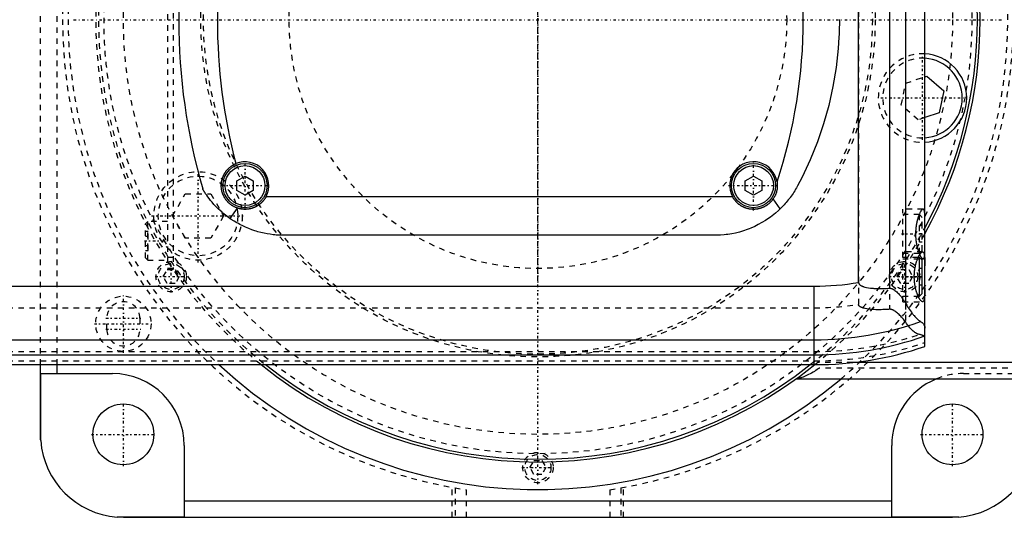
# Model space of a CAD drawing. Extents: x -502 to 174, y -90 to 90.
# Tile 11 of 13: x -94 to 84, y -90 to 0. Entities that reach past the tile are written whole.
import ezdxf

# ---------------------------------------------------------------- set-up
doc = ezdxf.new("R2010")
doc.units = 0
doc.linetypes.add('CENTER', pattern=[1.5, 0.45, -0.5, 0.05, -0.5])
doc.linetypes.add('DASHED', pattern=[2, 1, -1])
for name, color, linetype in [('AM_0', 7, 'CONTINUOUS'), ('AM_3', 7, 'DASHED'), ('AM_7', 7, 'CENTER')]:
    doc.layers.add(name, color=color, linetype=linetype)

msp = doc.modelspace()

# ---------------------------------------------------------------- linework, layer by layer
at = {"layer": 'AM_0', "color": 7, "linetype": 'CONTINUOUS'}
for p, q in [((70, -59.1), (70, 59.1)), ((66.48, 51.17), (66.48, -51.17)), ((63.58, 48.57), (63.58, -48.57)), ((58, -47.52), (58, 47.52)), ((70, -10.32), (70.38, -10.19)), ((70.38, -10.19), (73.41, -12.87)), ((73.41, -12.87), (72.6, -16.83)), ((72.6, -16.83), (70, -17.7)), ((-54.5, -29.13), (-53, -28.27)), ((-53, -28.27), (-51.5, -29.13)), ((37.5, -29.13), (39, -28.27)), ((39, -28.27), (40.5, -29.13)), ((-54.5, -30.87), (-54.5, -29.13)), ((-51.5, -29.13), (-51.5, -30.87)), ((37.5, -30.87), (37.5, -29.13)), ((40.5, -29.13), (40.5, -30.87)), ((-53, -31.73), (-54.5, -30.87)), ((-51.5, -30.87), (-53, -31.73)), ((-49.19, -32), (35.19, -32)), ((39, -31.73), (37.5, -30.87)), ((40.5, -30.87), (39, -31.73)), ((43.84, -34.2), (42.58, -32.38)), ((-54.39, -34.07), (-55.72, -35.94)), ((32, -39), (-46, -39)), ((69, -43), (68.79, -43)), ((69.5, -43.5), (69, -43)), ((69, -50), (69, -43)), ((69.5, -49.5), (69.5, -43.5)), ((-240, -48.19), (50, -48.19)), ((50, -62.39), (50, -48.19)), ((69, -50), (69.5, -49.5)), ((68.79, -50), (69, -50)), ((-240, -57.89), (50, -57.89)), ((-240, -60.6), (50, -60.6)), ((127, -62), (56.95, -62)), ((-240, -62.39), (50, -62.39)), ((-90, -75), (-90, -62.39)), ((-89.96, -64), (-77, -64)), ((-89.96, -76.12), (-89.96, -64)), ((-87, -64), (-87, -62.39)), ((127, -65), (46.64, -65)), ((-64, -77), (-64, -89.96)), ((64, -89.96), (64, -77)), ((-64, -87), (64, -87)), ((-64, -89.96), (-76.12, -89.96)), ((-75, -90), (75, -90)), ((76.12, -89.96), (64, -89.96))]:
    msp.add_line(p, q, dxfattribs=at)
for points in [[(54.53, 0.02, 0), (54.53, -0.27, 0), (54.53, -0.86, 0), (54.52, -1.44, 0), (54.51, -1.73, 0), (54.5, -2.02, 0), (54.48, -2.6, 0), (54.45, -3.18, 0), (54.32, -5.21, 0), (53.94, -8.67, 0), (53.37, -12.1, 0), (52.62, -15.49, 0), (51.68, -18.83, 0), (51.14, -20.48, 0), (50.56, -22.12, 0), (49.26, -25.35, 0), (47.78, -28.5, 0), (46.98, -30.04, 0)], [(-54.39, -34.07, 0), (-54.44, -34.05, 0), (-54.53, -34.02, 0), (-54.62, -33.99, 0), (-54.66, -33.97, 0), (-54.7, -33.95, 0), (-54.79, -33.91, 0), (-54.88, -33.87, 0), (-54.96, -33.83, 0), (-55.05, -33.78, 0), (-55.13, -33.74, 0), (-55.17, -33.71, 0), (-55.21, -33.69, 0), (-55.29, -33.64, 0), (-55.37, -33.59, 0), (-55.45, -33.53, 0), (-55.53, -33.48, 0), (-55.6, -33.42, 0), (-55.64, -33.39, 0), (-55.68, -33.36, 0), (-55.75, -33.3, 0), (-55.82, -33.24, 0), (-55.86, -33.21, 0), (-55.9, -33.18, 0), (-55.96, -33.11, 0), (-56.03, -33.05, 0), (-56.07, -33.01, 0), (-56.1, -32.98, 0), (-56.17, -32.91, 0), (-56.23, -32.84, 0), (-56.29, -32.77, 0), (-56.35, -32.69, 0), (-56.41, -32.62, 0), (-56.44, -32.58, 0), (-56.47, -32.54, 0), (-56.53, -32.46, 0), (-56.58, -32.38, 0), (-56.63, -32.3, 0), (-56.69, -32.22, 0), (-56.73, -32.13, 0), (-56.76, -32.09, 0), (-56.78, -32.05, 0), (-56.83, -31.96, 0), (-56.87, -31.87, 0), (-56.91, -31.79, 0), (-56.95, -31.7, 0), (-56.99, -31.61, 0), (-57.01, -31.56, 0), (-57.02, -31.52, 0), (-57.06, -31.43, 0), (-57.09, -31.33, 0), (-57.12, -31.24, 0), (-57.14, -31.14, 0), (-57.17, -31.05, 0), (-57.18, -31, 0), (-57.19, -30.95, 0), (-57.21, -30.86, 0), (-57.23, -30.76, 0), (-57.25, -30.67, 0), (-57.26, -30.57, 0), (-57.27, -30.47, 0), (-57.28, -30.43, 0), (-57.28, -30.38, 0), (-57.29, -30.28, 0), (-57.3, -30.18, 0), (-57.3, -30.14, 0), (-57.3, -30.09, 0), (-57.3, -29.99, 0), (-57.3, -29.9, 0), (-57.3, -29.85, 0), (-57.3, -29.8, 0), (-57.29, -29.7, 0), (-57.28, -29.61, 0), (-57.27, -29.51, 0), (-57.26, -29.42, 0), (-57.25, -29.32, 0), (-57.24, -29.27, 0), (-57.23, -29.23, 0), (-57.21, -29.13, 0), (-57.19, -29.04, 0), (-57.17, -28.95, 0), (-57.14, -28.86, 0), (-57.12, -28.76, 0), (-57.1, -28.72, 0), (-57.09, -28.67, 0), (-57.06, -28.58, 0), (-57.03, -28.49, 0), (-56.99, -28.41, 0), (-56.96, -28.32, 0), (-56.92, -28.23, 0), (-56.9, -28.19, 0), (-56.88, -28.14, 0), (-56.84, -28.06, 0), (-56.79, -27.98, 0), (-56.75, -27.89, 0), (-56.7, -27.81, 0), (-56.65, -27.73, 0), (-56.63, -27.69, 0), (-56.6, -27.65, 0), (-56.55, -27.57, 0), (-56.49, -27.49, 0), (-56.44, -27.41, 0), (-56.38, -27.34, 0), (-56.32, -27.26, 0), (-56.29, -27.23, 0), (-56.26, -27.19, 0), (-56.19, -27.12, 0), (-56.13, -27.05, 0), (-56.09, -27.01, 0), (-56.06, -26.98, 0), (-55.99, -26.91, 0), (-55.92, -26.84, 0), (-55.89, -26.81, 0), (-55.85, -26.78, 0), (-55.78, -26.72, 0), (-55.7, -26.65, 0), (-55.63, -26.59, 0), (-55.55, -26.54, 0), (-55.47, -26.48, 0), (-55.43, -26.45, 0), (-55.39, -26.42, 0), (-55.31, -26.37, 0), (-55.22, -26.32, 0), (-55.14, -26.27, 0), (-55.05, -26.22, 0), (-54.97, -26.18, 0), (-54.92, -26.15, 0), (-54.88, -26.13, 0), (-54.79, -26.09, 0), (-54.7, -26.05, 0), (-54.66, -26.03, 0)], [(43.25, -29.34, 0), (43.26, -29.43, 0), (43.28, -29.61, 0), (43.29, -29.78, 0), (43.3, -29.87, 0), (43.3, -29.96, 0), (43.3, -30.13, 0), (43.29, -30.31, 0), (43.27, -30.49, 0), (43.25, -30.66, 0), (43.22, -30.83, 0), (43.2, -30.92, 0), (43.18, -31.01, 0), (43.14, -31.18, 0), (43.08, -31.35, 0), (43.03, -31.51, 0), (42.96, -31.68, 0), (42.89, -31.84, 0), (42.85, -31.92, 0), (42.81, -32, 0), (42.72, -32.15, 0), (42.63, -32.3, 0), (42.58, -32.38, 0)], [(46.98, -30.04, 0), (46.91, -30.17, 0), (46.76, -30.43, 0), (46.61, -30.68, 0), (46.54, -30.81, 0), (46.46, -30.94, 0), (46.31, -31.18, 0), (46.15, -31.43, 0), (45.98, -31.67, 0), (45.81, -31.91, 0), (45.64, -32.14, 0), (45.56, -32.26, 0), (45.47, -32.37, 0), (45.29, -32.6, 0), (45.11, -32.82, 0), (44.92, -33.05, 0), (44.73, -33.26, 0), (44.54, -33.48, 0), (44.44, -33.58, 0), (44.35, -33.69, 0), (44.15, -33.89, 0), (43.94, -34.1, 0), (43.84, -34.2, 0)], [(-55.72, -35.94, 0), (-55.99, -35.76, 0), (-56.5, -35.37, 0), (-56.99, -34.97, 0), (-57.22, -34.77, 0), (-57.44, -34.57, 0), (-57.86, -34.18, 0), (-58.25, -33.78, 0), (-58.61, -33.4, 0), (-58.93, -33.03, 0), (-59.22, -32.68, 0), (-59.36, -32.52, 0), (-59.48, -32.35, 0), (-59.72, -32.04, 0), (-59.93, -31.74, 0), (-60.12, -31.47, 0), (-60.22, -31.32, 0), (-60.25, -31.28, 0), (-60.27, -31.24, 0), (-60.28, -31.22, 0), (-60.3, -31.2, 0), (-60.32, -31.16, 0), (-60.34, -31.12, 0), (-60.37, -31.09, 0), (-60.39, -31.05, 0), (-60.41, -31.02, 0), (-60.42, -31, 0), (-60.43, -30.99, 0), (-60.45, -30.96, 0), (-60.47, -30.93, 0), (-60.48, -30.91, 0), (-60.48, -30.9, 0), (-60.5, -30.87, 0), (-60.52, -30.84, 0), (-60.53, -30.83, 0), (-60.53, -30.82, 0), (-60.55, -30.79, 0), (-60.56, -30.77, 0), (-60.58, -30.75, 0), (-60.59, -30.73, 0), (-60.6, -30.71, 0), (-60.6, -30.7, 0), (-60.61, -30.69, 0), (-60.62, -30.68, 0), (-60.63, -30.66, 0), (-60.63, -30.65, 0), (-60.64, -30.64, 0), (-60.64, -30.63, 0), (-60.65, -30.63, 0), (-60.65, -30.63, 0), (-60.65, -30.62, 0), (-60.65, -30.62, 0), (-60.65, -30.62, 0)], [(-49.19, -32, 0), (-49.21, -32.03, 0), (-49.23, -32.08, 0), (-49.26, -32.13, 0), (-49.28, -32.15, 0), (-49.29, -32.18, 0), (-49.32, -32.22, 0), (-49.35, -32.27, 0), (-49.38, -32.32, 0), (-49.41, -32.37, 0), (-49.44, -32.42, 0), (-49.46, -32.44, 0), (-49.48, -32.46, 0), (-49.51, -32.51, 0), (-49.54, -32.56, 0), (-49.58, -32.6, 0), (-49.61, -32.64, 0), (-49.64, -32.69, 0), (-49.66, -32.71, 0), (-49.68, -32.73, 0), (-49.72, -32.77, 0), (-49.75, -32.82, 0), (-49.77, -32.84, 0), (-49.79, -32.86, 0), (-49.82, -32.9, 0), (-49.86, -32.94, 0), (-49.88, -32.96, 0), (-49.9, -32.98, 0), (-49.94, -33.02, 0), (-49.98, -33.06, 0), (-50.01, -33.09, 0), (-50.05, -33.13, 0), (-50.09, -33.17, 0), (-50.12, -33.19, 0), (-50.14, -33.21, 0), (-50.18, -33.24, 0), (-50.22, -33.28, 0), (-50.26, -33.32, 0), (-50.31, -33.35, 0), (-50.35, -33.39, 0), (-50.37, -33.4, 0), (-50.39, -33.42, 0), (-50.44, -33.45, 0), (-50.48, -33.49, 0), (-50.53, -33.52, 0), (-50.58, -33.55, 0), (-50.62, -33.58, 0), (-50.65, -33.6, 0), (-50.67, -33.61, 0), (-50.72, -33.65, 0), (-50.77, -33.68, 0), (-50.82, -33.7, 0), (-50.87, -33.73, 0), (-50.92, -33.76, 0), (-50.94, -33.77, 0), (-50.97, -33.79, 0), (-51.02, -33.82, 0), (-51.07, -33.84, 0), (-51.12, -33.87, 0), (-51.17, -33.89, 0), (-51.22, -33.92, 0), (-51.25, -33.93, 0), (-51.28, -33.94, 0), (-51.33, -33.96, 0), (-51.38, -33.98, 0), (-51.41, -33.99, 0), (-51.43, -34, 0), (-51.49, -34.03, 0), (-51.54, -34.05, 0), (-51.57, -34.05, 0), (-51.6, -34.06, 0), (-51.65, -34.08, 0), (-51.7, -34.1, 0), (-51.76, -34.12, 0), (-51.81, -34.13, 0), (-51.87, -34.15, 0), (-51.9, -34.16, 0), (-51.92, -34.16, 0), (-51.98, -34.18, 0), (-52.04, -34.19, 0), (-52.09, -34.2, 0), (-52.15, -34.21, 0), (-52.2, -34.23, 0), (-52.23, -34.23, 0), (-52.26, -34.24, 0), (-52.31, -34.25, 0), (-52.37, -34.25, 0), (-52.43, -34.26, 0), (-52.48, -34.27, 0), (-52.54, -34.28, 0), (-52.57, -34.28, 0), (-52.59, -34.28, 0), (-52.65, -34.29, 0), (-52.7, -34.29, 0), (-52.76, -34.29, 0), (-52.82, -34.3, 0), (-52.87, -34.3, 0), (-52.9, -34.3, 0), (-52.93, -34.3, 0), (-52.98, -34.3, 0), (-53.03, -34.3, 0), (-53.09, -34.3, 0), (-53.14, -34.3, 0), (-53.2, -34.3, 0), (-53.23, -34.29, 0), (-53.25, -34.29, 0), (-53.31, -34.29, 0), (-53.37, -34.28, 0), (-53.39, -34.28, 0), (-53.42, -34.28, 0), (-53.48, -34.27, 0), (-53.53, -34.27, 0), (-53.56, -34.26, 0), (-53.59, -34.26, 0), (-53.64, -34.25, 0), (-53.7, -34.24, 0), (-53.76, -34.23, 0), (-53.81, -34.22, 0), (-53.87, -34.21, 0), (-53.9, -34.21, 0), (-53.92, -34.2, 0), (-53.98, -34.19, 0), (-54.03, -34.17, 0), (-54.09, -34.16, 0), (-54.15, -34.14, 0), (-54.2, -34.13, 0), (-54.23, -34.12, 0), (-54.26, -34.11, 0), (-54.31, -34.1, 0), (-54.36, -34.08, 0), (-54.39, -34.07, 0)], [(42.58, -32.38, 0), (42.56, -32.41, 0), (42.51, -32.48, 0), (42.46, -32.55, 0), (42.44, -32.58, 0), (42.42, -32.61, 0), (42.37, -32.68, 0), (42.31, -32.74, 0), (42.26, -32.8, 0), (42.21, -32.86, 0), (42.15, -32.92, 0), (42.13, -32.95, 0), (42.1, -32.98, 0), (42.04, -33.04, 0), (41.99, -33.09, 0), (41.93, -33.15, 0), (41.87, -33.2, 0), (41.81, -33.26, 0), (41.78, -33.28, 0), (41.75, -33.31, 0), (41.68, -33.36, 0), (41.62, -33.41, 0), (41.58, -33.44, 0), (41.55, -33.46, 0), (41.48, -33.51, 0), (41.42, -33.56, 0), (41.38, -33.58, 0), (41.35, -33.6, 0), (41.28, -33.65, 0), (41.21, -33.69, 0), (41.13, -33.73, 0), (41.06, -33.77, 0), (40.99, -33.81, 0), (40.95, -33.83, 0), (40.91, -33.85, 0), (40.84, -33.89, 0), (40.76, -33.92, 0), (40.68, -33.96, 0), (40.61, -33.99, 0), (40.53, -34.02, 0), (40.49, -34.03, 0), (40.45, -34.05, 0), (40.37, -34.08, 0), (40.29, -34.1, 0), (40.21, -34.13, 0), (40.13, -34.15, 0), (40.05, -34.17, 0), (40.01, -34.18, 0), (39.97, -34.19, 0), (39.89, -34.21, 0), (39.8, -34.22, 0), (39.72, -34.24, 0), (39.64, -34.25, 0), (39.56, -34.26, 0), (39.52, -34.27, 0), (39.48, -34.27, 0), (39.4, -34.28, 0), (39.31, -34.29, 0), (39.23, -34.29, 0), (39.15, -34.3, 0), (39.07, -34.3, 0), (39.03, -34.3, 0), (38.99, -34.3, 0), (38.91, -34.3, 0), (38.83, -34.3, 0), (38.79, -34.29, 0), (38.75, -34.29, 0), (38.67, -34.29, 0), (38.59, -34.28, 0), (38.55, -34.28, 0), (38.51, -34.27, 0), (38.42, -34.26, 0), (38.34, -34.25, 0), (38.26, -34.24, 0), (38.18, -34.22, 0), (38.1, -34.2, 0), (38.06, -34.2, 0), (38.02, -34.19, 0), (37.93, -34.17, 0), (37.85, -34.14, 0), (37.77, -34.12, 0), (37.69, -34.1, 0), (37.61, -34.07, 0), (37.57, -34.06, 0), (37.53, -34.04, 0), (37.45, -34.01, 0), (37.38, -33.98, 0), (37.3, -33.95, 0), (37.22, -33.92, 0), (37.15, -33.88, 0), (37.11, -33.86, 0), (37.07, -33.84, 0), (37, -33.8, 0), (36.92, -33.76, 0), (36.85, -33.72, 0), (36.78, -33.68, 0), (36.71, -33.64, 0), (36.67, -33.62, 0), (36.64, -33.59, 0), (36.57, -33.55, 0), (36.5, -33.5, 0), (36.43, -33.45, 0), (36.37, -33.4, 0), (36.3, -33.35, 0), (36.27, -33.32, 0), (36.24, -33.3, 0), (36.18, -33.25, 0), (36.12, -33.19, 0), (36.09, -33.16, 0), (36.06, -33.14, 0), (36, -33.08, 0), (35.95, -33.03, 0), (35.92, -33, 0), (35.89, -32.97, 0), (35.83, -32.91, 0), (35.78, -32.85, 0), (35.73, -32.79, 0), (35.67, -32.73, 0), (35.62, -32.66, 0), (35.6, -32.63, 0), (35.57, -32.6, 0), (35.52, -32.53, 0), (35.48, -32.46, 0), (35.43, -32.4, 0), (35.38, -32.33, 0), (35.34, -32.25, 0), (35.32, -32.22, 0), (35.3, -32.18, 0), (35.25, -32.11, 0), (35.21, -32.04, 0), (35.19, -32, 0)], [(43.84, -34.2, 0), (43.55, -34.48, 0), (42.96, -34.99, 0), (42.38, -35.46, 0), (42.08, -35.69, 0), (41.78, -35.91, 0), (41.16, -36.32, 0), (40.52, -36.71, 0), (39.87, -37.07, 0), (39.21, -37.4, 0), (38.53, -37.7, 0), (38.19, -37.83, 0), (37.85, -37.96, 0), (37.16, -38.2, 0), (36.46, -38.4, 0), (35.77, -38.58, 0), (35.07, -38.72, 0), (34.38, -38.83, 0), (34.03, -38.88, 0), (33.69, -38.92, 0), (33, -38.97, 0), (32.33, -39, 0), (32, -39, 0)], [(-46, -39, 0), (-46.27, -39, 0), (-46.8, -38.98, 0), (-47.34, -38.95, 0), (-47.62, -38.92, 0), (-47.89, -38.89, 0), (-48.45, -38.82, 0), (-49, -38.73, 0), (-49.56, -38.62, 0), (-50.12, -38.49, 0), (-50.68, -38.34, 0), (-50.95, -38.26, 0), (-51.23, -38.18, 0), (-51.78, -37.99, 0), (-52.33, -37.78, 0), (-52.88, -37.55, 0), (-53.41, -37.3, 0), (-53.94, -37.03, 0), (-54.2, -36.89, 0), (-54.46, -36.74, 0), (-54.98, -36.44, 0), (-55.48, -36.11, 0), (-55.72, -35.94, 0)], [(69.59, -51, 0), (69.58, -51, 0), (69.55, -51, 0), (69.52, -50.99, 0), (69.51, -50.98, 0), (69.49, -50.98, 0), (69.46, -50.96, 0), (69.43, -50.94, 0), (69.4, -50.92, 0), (69.37, -50.9, 0), (69.33, -50.87, 0), (69.32, -50.85, 0), (69.3, -50.83, 0), (69.26, -50.8, 0), (69.23, -50.75, 0), (69.19, -50.71, 0), (69.16, -50.66, 0), (69.12, -50.61, 0), (69.1, -50.58, 0), (69.08, -50.55, 0), (69.05, -50.49, 0), (69.01, -50.43, 0), (68.99, -50.4, 0), (68.97, -50.37, 0), (68.93, -50.3, 0), (68.9, -50.23, 0), (68.88, -50.19, 0), (68.86, -50.15, 0), (68.82, -50.08, 0), (68.78, -50, 0), (68.75, -49.91, 0), (68.71, -49.83, 0), (68.68, -49.74, 0), (68.66, -49.7, 0), (68.64, -49.66, 0), (68.61, -49.57, 0), (68.58, -49.47, 0), (68.54, -49.38, 0), (68.51, -49.27, 0), (68.48, -49.17, 0), (68.46, -49.12, 0), (68.45, -49.07, 0), (68.42, -48.96, 0), (68.39, -48.84, 0), (68.36, -48.73, 0), (68.33, -48.61, 0), (68.3, -48.49, 0), (68.29, -48.43, 0), (68.28, -48.37, 0), (68.25, -48.25, 0), (68.23, -48.13, 0), (68.21, -48, 0), (68.19, -47.87, 0), (68.17, -47.74, 0), (68.16, -47.68, 0), (68.15, -47.61, 0), (68.14, -47.48, 0), (68.13, -47.35, 0), (68.12, -47.22, 0), (68.11, -47.09, 0), (68.1, -46.96, 0), (68.1, -46.89, 0), (68.09, -46.83, 0), (68.09, -46.69, 0), (68.09, -46.56, 0), (68.09, -46.5, 0), (68.09, -46.44, 0), (68.09, -46.31, 0), (68.09, -46.17, 0), (68.1, -46.11, 0), (68.1, -46.04, 0), (68.11, -45.91, 0), (68.12, -45.78, 0), (68.13, -45.65, 0), (68.14, -45.52, 0), (68.15, -45.39, 0), (68.16, -45.32, 0), (68.17, -45.26, 0), (68.19, -45.13, 0), (68.21, -45, 0), (68.23, -44.87, 0), (68.25, -44.75, 0), (68.28, -44.63, 0), (68.29, -44.57, 0), (68.3, -44.51, 0), (68.33, -44.39, 0), (68.36, -44.27, 0), (68.39, -44.16, 0), (68.42, -44.04, 0), (68.45, -43.93, 0), (68.46, -43.88, 0), (68.48, -43.83, 0), (68.51, -43.73, 0), (68.54, -43.62, 0), (68.58, -43.53, 0), (68.61, -43.43, 0), (68.64, -43.34, 0), (68.66, -43.3, 0), (68.68, -43.26, 0), (68.71, -43.17, 0), (68.75, -43.09, 0), (68.78, -43, 0), (68.82, -42.92, 0), (68.86, -42.85, 0), (68.88, -42.81, 0), (68.9, -42.77, 0), (68.93, -42.7, 0), (68.97, -42.63, 0), (68.99, -42.6, 0), (69.01, -42.57, 0), (69.05, -42.51, 0), (69.08, -42.45, 0), (69.1, -42.42, 0), (69.12, -42.39, 0), (69.16, -42.34, 0), (69.19, -42.29, 0), (69.23, -42.25, 0), (69.26, -42.2, 0), (69.3, -42.17, 0), (69.32, -42.15, 0), (69.33, -42.13, 0), (69.37, -42.1, 0), (69.4, -42.08, 0), (69.43, -42.06, 0), (69.46, -42.04, 0), (69.49, -42.02, 0), (69.51, -42.02, 0), (69.52, -42.01, 0), (69.55, -42, 0), (69.58, -42, 0), (69.59, -42, 0)], [(69.59, -42, 0), (69.62, -42, 0), (69.67, -42.02, 0), (69.72, -42.05, 0), (69.74, -42.07, 0), (69.76, -42.1, 0), (69.8, -42.17, 0), (69.84, -42.25, 0), (69.87, -42.35, 0), (69.9, -42.47, 0), (69.92, -42.6, 0), (69.93, -42.68, 0), (69.94, -42.75, 0), (69.96, -42.92, 0), (69.97, -43.09, 0), (69.98, -43.27, 0), (69.99, -43.47, 0), (69.99, -43.67, 0), (69.99, -43.78, 0), (70, -43.9, 0), (70, -44.13, 0), (70, -44.38, 0), (70, -44.5, 0)], [(58, -47.52, 0), (58, -47.53, 0), (58, -47.54, 0), (58, -47.55, 0), (58, -47.55, 0), (58, -47.56, 0), (58, -47.57, 0), (58, -47.57, 0), (58, -47.58, 0), (58.01, -47.59, 0), (58.01, -47.6, 0), (58.01, -47.61, 0), (58.01, -47.61, 0), (58.01, -47.62, 0), (58.01, -47.63, 0), (58.02, -47.64, 0), (58.02, -47.65, 0), (58.02, -47.66, 0), (58.02, -47.66, 0), (58.02, -47.67, 0), (58.03, -47.67, 0), (58.03, -47.68, 0), (58.03, -47.69, 0), (58.03, -47.69, 0), (58.04, -47.7, 0), (58.04, -47.71, 0), (58.04, -47.71, 0), (58.04, -47.72, 0), (58.05, -47.73, 0), (58.05, -47.73, 0), (58.06, -47.74, 0), (58.06, -47.75, 0), (58.07, -47.76, 0), (58.07, -47.76, 0), (58.07, -47.77, 0), (58.07, -47.78, 0), (58.08, -47.78, 0), (58.08, -47.79, 0), (58.09, -47.8, 0), (58.09, -47.81, 0), (58.1, -47.81, 0), (58.1, -47.81, 0), (58.11, -47.82, 0), (58.11, -47.83, 0), (58.12, -47.83, 0), (58.12, -47.84, 0), (58.13, -47.85, 0), (58.13, -47.85, 0), (58.13, -47.86, 0), (58.14, -47.86, 0), (58.15, -47.87, 0), (58.17, -47.89, 0), (58.21, -47.93, 0), (58.23, -47.95, 0), (58.25, -47.97, 0), (58.3, -48, 0), (58.34, -48.03, 0), (58.39, -48.06, 0), (58.44, -48.09, 0), (58.49, -48.11, 0), (58.51, -48.13, 0), (58.54, -48.14, 0), (58.59, -48.16, 0), (58.64, -48.19, 0), (58.67, -48.2, 0), (58.69, -48.21, 0), (58.75, -48.23, 0), (58.8, -48.25, 0), (58.82, -48.26, 0), (58.85, -48.27, 0), (58.9, -48.28, 0), (58.95, -48.3, 0), (59.13, -48.35, 0), (59.46, -48.43, 0), (59.8, -48.49, 0), (60.14, -48.54, 0), (60.46, -48.57, 0), (60.62, -48.58, 0), (60.78, -48.6, 0), (61.1, -48.62, 0), (61.42, -48.63, 0), (61.74, -48.63, 0), (62.07, -48.63, 0), (62.4, -48.63, 0), (62.57, -48.62, 0), (62.74, -48.62, 0), (63.07, -48.6, 0), (63.41, -48.58, 0), (63.58, -48.57, 0)], [(63.58, -48.57, 0), (63.6, -48.57, 0), (63.63, -48.57, 0), (63.67, -48.57, 0), (63.68, -48.57, 0), (63.7, -48.57, 0), (63.73, -48.57, 0), (63.76, -48.57, 0), (63.8, -48.58, 0), (63.83, -48.58, 0), (63.86, -48.59, 0), (63.88, -48.59, 0), (63.9, -48.6, 0), (63.93, -48.61, 0), (63.96, -48.62, 0), (63.99, -48.63, 0), (64.02, -48.64, 0), (64.06, -48.65, 0), (64.07, -48.66, 0), (64.09, -48.66, 0), (64.12, -48.68, 0), (64.15, -48.69, 0), (64.16, -48.7, 0), (64.18, -48.71, 0), (64.21, -48.72, 0), (64.24, -48.74, 0), (64.25, -48.74, 0), (64.27, -48.75, 0), (64.3, -48.77, 0), (64.32, -48.79, 0), (64.35, -48.8, 0), (64.38, -48.82, 0), (64.41, -48.84, 0), (64.42, -48.85, 0), (64.44, -48.86, 0), (64.47, -48.88, 0), (64.49, -48.9, 0), (64.59, -48.97, 0), (64.74, -49.1, 0), (64.9, -49.23, 0), (65.05, -49.38, 0), (65.13, -49.46, 0), (65.21, -49.54, 0), (65.37, -49.71, 0), (65.53, -49.9, 0), (65.69, -50.09, 0), (65.84, -50.28, 0), (66, -50.48, 0), (66.07, -50.58, 0), (66.14, -50.68, 0), (66.28, -50.88, 0), (66.41, -51.07, 0), (66.48, -51.17, 0)], [(70, -48.5, 0), (70, -48.62, 0), (70, -48.87, 0), (70, -49.1, 0), (69.99, -49.22, 0), (69.99, -49.33, 0), (69.99, -49.53, 0), (69.98, -49.73, 0), (69.97, -49.91, 0), (69.96, -50.08, 0), (69.94, -50.25, 0), (69.93, -50.32, 0), (69.92, -50.4, 0), (69.9, -50.53, 0), (69.87, -50.65, 0), (69.84, -50.75, 0), (69.8, -50.83, 0), (69.76, -50.9, 0), (69.74, -50.93, 0), (69.72, -50.95, 0), (69.67, -50.98, 0), (69.62, -51, 0), (69.59, -51, 0)], [(66.48, -51.17, 0), (66.55, -51.33, 0), (66.72, -51.62, 0), (66.88, -51.91, 0), (66.97, -52.04, 0), (67.05, -52.18, 0), (67.22, -52.44, 0), (67.39, -52.68, 0), (67.56, -52.91, 0), (67.72, -53.13, 0), (67.89, -53.34, 0), (67.97, -53.44, 0), (68.05, -53.53, 0), (68.21, -53.71, 0), (68.37, -53.87, 0), (68.52, -54.02, 0), (68.66, -54.16, 0), (68.8, -54.28, 0), (68.87, -54.34, 0), (68.94, -54.39, 0), (69.06, -54.49, 0), (69.18, -54.57, 0), (69.24, -54.6, 0)], [(69.24, -54.6, 0), (69.28, -54.63, 0), (69.37, -54.68, 0), (69.44, -54.73, 0), (69.48, -54.76, 0), (69.51, -54.79, 0), (69.58, -54.85, 0), (69.64, -54.91, 0), (69.7, -54.97, 0), (69.75, -55.03, 0), (69.79, -55.1, 0), (69.82, -55.13, 0), (69.84, -55.16, 0), (69.87, -55.23, 0), (69.9, -55.3, 0), (69.93, -55.37, 0), (69.95, -55.44, 0), (69.97, -55.51, 0), (69.98, -55.55, 0), (69.99, -55.58, 0), (69.99, -55.66, 0), (70, -55.74, 0), (70, -55.78, 0)], [(-89.96, -76.12, 0), (-89.97, -75.93, 0), (-89.99, -75.56, 0), (-90, -75.18, 0), (-90, -75, 0)], [(-75, -90, 0), (-75.18, -90, 0), (-75.56, -89.99, 0), (-75.93, -89.97, 0), (-76.12, -89.96, 0)], [(76.12, -89.96, 0), (75.93, -89.97, 0), (75.56, -89.99, 0), (75.18, -90, 0), (75, -90, 0)]]:
    msp.add_polyline3d(points, dxfattribs=at)
for centre, radius in [((-53, -30), 4), ((-53, -30), 3.6), ((39, -30), 4), ((39, -30), 3.6), ((-75, -75), 5.5), ((75, -75), 5.5)]:
    msp.add_circle(centre, radius, dxfattribs=at)
for centre, radius, start, end in [((0, 0), 80, 331.045, 28.955), ((0, 0), 79.5, 331.7031, 28.2969), ((45, 0), 110, 163.8371, 196.1629), ((-45, 0), 93, 341.6079, 18.3921), ((45, 0), 103, 165.3606, 194.6394), ((69.57, -14.16), 8, 273.0478, 86.9522), ((69.57, -14.16), 7.2, 273.3868, 86.6132), ((-53, -30), 4.3, 332.2823, 112.6532), ((39, -30), 4.3, 8.7868, 207.7177), ((50, 0), 48.19, 270, 279.5555), ((50, 0), 57.89, 270, 289.4116), ((50, 0), 60.6, 270, 289.2721), ((50, 0), 62.39, 270, 288.6977), ((-77, -77), 13, 0, 90), ((0, 0), 85, 227.2208, 310.1192), ((0, 0), 80, 231.2468, 308.7532), ((0, 0), 79.5, 231.698, 308.302), ((77, -77), 13, 112.6199, 180), ((-75, -75), 15, 184.2866, 265.7134), ((75, -75), 15, 274.2866, 355.7134)]:
    msp.add_arc(centre, radius, start, end, dxfattribs=at)
at = {"layer": 'AM_3', "color": 6, "linetype": 'DASHED'}
for p, q in [((-90, -62.39), (-90, 62.39)), ((-87, -62.39), (-87, 62.39)), ((66.48, 54.6), (66.48, -54.6)), ((63.58, 52.38), (63.58, -52.38)), ((58, 51.49), (58, -51.49)), ((-67, 45), (-67, -45)), ((-66, 45.21), (-66, -45.21)), ((66.55, -11.48), (70, -10.32)), ((65.74, -15.44), (66.55, -11.48)), ((68.77, -18.12), (65.74, -15.44)), ((70, -17.7), (68.77, -18.12)), ((-66.11, -35.5), (-63.8, -31.5)), ((-63.8, -31.5), (-59.18, -31.5)), ((-59.18, -31.5), (-56.87, -35.5)), ((-63.8, -39.5), (-66.11, -35.5)), ((-56.87, -35.5), (-59.18, -39.5)), ((69.69, -34.25), (66, -34.25)), ((66, -51), (66, -34.25)), ((69, -35.25), (66, -35.25)), ((69.5, -35.75), (69, -35.25)), ((69, -42.25), (69, -35.25)), ((-70.6, -36.5), (-71, -36.9)), ((-71, -43.1), (-71, -36.9)), ((-67, -36.5), (-70.6, -36.5)), ((-70.6, -43.5), (-70.6, -36.5)), ((69.5, -37.25), (69, -37.25)), ((69.5, -41.75), (69.5, -35.75)), ((-71, -38.27), (-70.5, -38.27)), ((-71, -39.13), (-70.5, -39.13)), ((-70.5, -41.73), (-70.5, -38.27)), ((69.5, -38.75), (69, -38.75)), ((-71, -40.87), (-70.5, -40.87)), ((-59.18, -39.5), (-63.8, -39.5)), ((69.5, -40.25), (69, -40.25)), ((-71, -41.73), (-70.5, -41.73)), ((69.59, -42), (66, -42)), ((66, -42.25), (69, -42.25)), ((69, -42.25), (69.5, -41.75)), ((-71, -43.1), (-70.6, -43.5)), ((-70.6, -43.5), (-67, -43.5)), ((-66, -43), (-67, -43)), ((68.79, -43), (66, -43)), ((66, -43.25), (69.69, -43.25)), ((-67.79, -46.46), (-67.07, -45.21)), ((-67.07, -45.21), (-65.63, -45.21)), ((-66, -45), (-67, -45)), ((-65.63, -45.21), (-64.91, -46.46)), ((64.91, -46.46), (65.63, -45.21)), ((65.63, -45.21), (67.07, -45.21)), ((67.07, -45.21), (67.79, -46.46)), ((69.5, -45), (69, -45)), ((-67.07, -47.71), (-67.79, -46.46)), ((-65.63, -47.71), (-67.07, -47.71)), ((-64.91, -46.46), (-65.63, -47.71)), ((65.63, -47.71), (64.91, -46.46)), ((67.07, -47.71), (65.63, -47.71)), ((67.79, -46.46), (67.07, -47.71)), ((69.5, -46.5), (69, -46.5)), ((69.5, -48), (69, -48)), ((66, -50), (68.79, -50)), ((66, -51), (69.59, -51)), ((-240, -52.11), (50, -52.11)), ((-78, -56), (-78, -54)), ((-72, -54), (-72, -56)), ((-240, -60.02), (50, -60.02)), ((-240, -61.72), (50, -61.72)), ((56.95, -62), (50.56, -62)), ((125, -63), (50.91, -63)), ((77, -64), (89.96, -64)), ((-1.44, -81), (-0.72, -79.75)), ((-0.72, -79.75), (0.72, -79.75)), ((0.72, -79.75), (1.44, -81)), ((-0.72, -82.25), (-1.44, -81)), ((1.44, -81), (0.72, -82.25)), ((0.72, -82.25), (-0.72, -82.25)), ((-15.5, -90), (-15.5, -84.59)), ((-15, -84.68), (-15, -90)), ((-13, -85.01), (-13, -90)), ((13, -85.01), (13, -90)), ((15, -84.68), (15, -90)), ((15.5, -90), (15.5, -84.59))]:
    msp.add_line(p, q, dxfattribs=at)
for points in [[(68.96, -35.25, 0), (68.95, -35.27, 0), (68.94, -35.32, 0), (68.92, -35.36, 0), (68.91, -35.38, 0), (68.9, -35.41, 0), (68.88, -35.45, 0), (68.86, -35.5, 0), (68.85, -35.54, 0), (68.83, -35.59, 0), (68.81, -35.64, 0), (68.81, -35.67, 0), (68.8, -35.69, 0), (68.78, -35.74, 0), (68.76, -35.79, 0), (68.75, -35.84, 0), (68.73, -35.9, 0), (68.71, -35.95, 0), (68.71, -35.98, 0), (68.7, -36.01, 0), (68.68, -36.06, 0), (68.67, -36.12, 0), (68.66, -36.15, 0), (68.65, -36.18, 0), (68.63, -36.23, 0), (68.62, -36.29, 0), (68.61, -36.32, 0), (68.6, -36.35, 0), (68.59, -36.41, 0), (68.57, -36.48, 0), (68.56, -36.54, 0), (68.55, -36.6, 0), (68.53, -36.66, 0), (68.53, -36.7, 0), (68.52, -36.73, 0), (68.51, -36.79, 0), (68.49, -36.86, 0), (68.48, -36.92, 0), (68.47, -36.99, 0), (68.46, -37.06, 0), (68.45, -37.09, 0), (68.45, -37.12, 0), (68.44, -37.19, 0), (68.43, -37.26, 0), (68.42, -37.33, 0), (68.41, -37.4, 0), (68.4, -37.47, 0), (68.39, -37.5, 0), (68.39, -37.54, 0), (68.38, -37.61, 0), (68.37, -37.68, 0), (68.37, -37.75, 0), (68.36, -37.82, 0), (68.35, -37.89, 0), (68.35, -37.92, 0), (68.35, -37.96, 0), (68.34, -38.03, 0), (68.34, -38.1, 0), (68.33, -38.17, 0), (68.33, -38.24, 0), (68.33, -38.31, 0), (68.32, -38.35, 0), (68.32, -38.38, 0), (68.32, -38.45, 0), (68.32, -38.52, 0), (68.32, -38.56, 0), (68.32, -38.59, 0), (68.32, -38.66, 0), (68.32, -38.73, 0), (68.32, -38.77, 0), (68.32, -38.8, 0), (68.32, -38.87, 0), (68.32, -38.94, 0), (68.32, -39.01, 0), (68.32, -39.08, 0), (68.32, -39.15, 0), (68.33, -39.19, 0), (68.33, -39.22, 0), (68.33, -39.29, 0), (68.33, -39.36, 0), (68.34, -39.43, 0), (68.34, -39.51, 0), (68.35, -39.58, 0), (68.35, -39.61, 0), (68.36, -39.65, 0), (68.36, -39.72, 0), (68.37, -39.79, 0), (68.38, -39.86, 0), (68.38, -39.93, 0), (68.39, -40, 0), (68.4, -40.03, 0), (68.4, -40.07, 0), (68.41, -40.14, 0), (68.42, -40.2, 0), (68.43, -40.27, 0), (68.44, -40.34, 0), (68.45, -40.41, 0), (68.46, -40.44, 0), (68.46, -40.48, 0), (68.48, -40.54, 0), (68.49, -40.61, 0), (68.5, -40.67, 0), (68.51, -40.74, 0), (68.53, -40.8, 0), (68.53, -40.84, 0), (68.54, -40.87, 0), (68.55, -40.93, 0), (68.57, -40.99, 0), (68.57, -41.02, 0), (68.58, -41.05, 0), (68.6, -41.12, 0), (68.61, -41.18, 0), (68.62, -41.21, 0), (68.63, -41.24, 0), (68.64, -41.29, 0), (68.66, -41.35, 0), (68.67, -41.41, 0), (68.69, -41.47, 0), (68.71, -41.52, 0), (68.71, -41.55, 0), (68.72, -41.58, 0), (68.74, -41.63, 0), (68.76, -41.68, 0), (68.77, -41.73, 0), (68.79, -41.78, 0), (68.81, -41.83, 0), (68.81, -41.86, 0), (68.82, -41.88, 0), (68.84, -41.93, 0), (68.86, -41.98, 0), (68.86, -42, 0)], [(69.69, -34.25, 0), (69.67, -34.25, 0), (69.64, -34.26, 0), (69.61, -34.27, 0), (69.59, -34.28, 0), (69.57, -34.29, 0), (69.54, -34.31, 0), (69.5, -34.34, 0), (69.46, -34.38, 0), (69.42, -34.43, 0), (69.38, -34.48, 0), (69.36, -34.51, 0), (69.34, -34.53, 0), (69.29, -34.6, 0), (69.25, -34.67, 0), (69.21, -34.74, 0), (69.16, -34.82, 0), (69.12, -34.91, 0), (69.09, -34.95, 0), (69.07, -35, 0), (69.03, -35.1, 0), (68.98, -35.2, 0), (68.96, -35.25, 0)], [(70, -35.96, 0), (70, -35.87, 0), (70, -35.71, 0), (70, -35.55, 0), (69.99, -35.47, 0), (69.99, -35.4, 0), (69.99, -35.25, 0), (69.98, -35.11, 0), (69.97, -34.99, 0), (69.96, -34.86, 0), (69.95, -34.75, 0), (69.94, -34.7, 0), (69.93, -34.65, 0), (69.91, -34.56, 0), (69.89, -34.48, 0), (69.87, -34.42, 0), (69.84, -34.36, 0), (69.81, -34.32, 0), (69.79, -34.3, 0), (69.78, -34.28, 0), (69.74, -34.26, 0), (69.7, -34.25, 0), (69.69, -34.25, 0)], [(68.86, -42, 0), (68.88, -42.04, 0), (68.91, -42.13, 0), (68.95, -42.21, 0), (68.96, -42.25, 0)], [(68.96, -42.25, 0), (68.98, -42.29, 0), (69.01, -42.37, 0), (69.05, -42.44, 0), (69.06, -42.48, 0)], [(69.06, -42.48, 0), (69.08, -42.52, 0), (69.12, -42.6, 0), (69.16, -42.67, 0), (69.18, -42.71, 0), (69.2, -42.75, 0), (69.24, -42.81, 0), (69.28, -42.87, 0), (69.31, -42.93, 0), (69.35, -42.98, 0), (69.39, -43.03, 0), (69.41, -43.06, 0), (69.42, -43.08, 0), (69.46, -43.12, 0), (69.49, -43.15, 0), (69.53, -43.18, 0), (69.56, -43.2, 0), (69.59, -43.22, 0), (69.6, -43.23, 0), (69.62, -43.24, 0), (69.65, -43.24, 0), (69.67, -43.25, 0), (69.69, -43.25, 0)], [(69.69, -43.25, 0), (69.7, -43.25, 0), (69.74, -43.24, 0), (69.78, -43.22, 0), (69.79, -43.2, 0), (69.81, -43.18, 0), (69.84, -43.14, 0), (69.87, -43.08, 0), (69.89, -43.02, 0), (69.91, -42.94, 0), (69.93, -42.85, 0), (69.94, -42.8, 0), (69.95, -42.75, 0), (69.96, -42.64, 0), (69.97, -42.51, 0), (69.98, -42.39, 0), (69.99, -42.25, 0), (69.99, -42.1, 0), (69.99, -42.03, 0), (70, -41.95, 0), (70, -41.79, 0), (70, -41.63, 0), (70, -41.54, 0)], [(63.58, -52.38, 0), (63.41, -52.39, 0), (63.08, -52.41, 0), (62.75, -52.43, 0), (62.58, -52.44, 0), (62.42, -52.44, 0), (62.09, -52.45, 0), (61.77, -52.45, 0), (61.44, -52.45, 0), (61.12, -52.45, 0), (60.81, -52.43, 0), (60.65, -52.42, 0), (60.49, -52.41, 0), (60.18, -52.39, 0), (59.84, -52.35, 0), (59.51, -52.3, 0), (59.17, -52.23, 0), (58.99, -52.19, 0), (58.93, -52.17, 0), (58.88, -52.16, 0), (58.86, -52.15, 0), (58.83, -52.15, 0), (58.78, -52.13, 0), (58.73, -52.11, 0), (58.71, -52.1, 0), (58.68, -52.1, 0), (58.63, -52.08, 0), (58.58, -52.06, 0), (58.55, -52.05, 0), (58.53, -52.04, 0), (58.48, -52.01, 0), (58.42, -51.99, 0), (58.37, -51.96, 0), (58.33, -51.93, 0), (58.28, -51.91, 0), (58.26, -51.89, 0), (58.24, -51.87, 0), (58.19, -51.84, 0), (58.17, -51.82, 0), (58.16, -51.82, 0), (58.16, -51.81, 0), (58.15, -51.81, 0), (58.15, -51.8, 0), (58.14, -51.8, 0), (58.14, -51.79, 0), (58.13, -51.78, 0), (58.12, -51.78, 0), (58.12, -51.77, 0), (58.11, -51.77, 0), (58.11, -51.76, 0), (58.1, -51.76, 0), (58.1, -51.75, 0), (58.09, -51.74, 0), (58.09, -51.73, 0), (58.08, -51.73, 0), (58.08, -51.72, 0), (58.08, -51.72, 0), (58.07, -51.71, 0), (58.07, -51.7, 0), (58.06, -51.7, 0), (58.06, -51.69, 0), (58.05, -51.68, 0), (58.05, -51.68, 0), (58.05, -51.67, 0), (58.04, -51.67, 0), (58.04, -51.66, 0), (58.04, -51.65, 0), (58.04, -51.65, 0), (58.03, -51.64, 0), (58.03, -51.63, 0), (58.03, -51.63, 0), (58.02, -51.62, 0), (58.02, -51.61, 0), (58.02, -51.6, 0), (58.02, -51.6, 0), (58.01, -51.59, 0), (58.01, -51.58, 0), (58.01, -51.57, 0), (58.01, -51.57, 0), (58.01, -51.56, 0), (58.01, -51.55, 0), (58, -51.54, 0), (58, -51.53, 0), (58, -51.53, 0), (58, -51.52, 0), (58, -51.52, 0), (58, -51.51, 0), (58, -51.5, 0), (58, -51.49, 0)], [(66.48, -54.6, 0), (66.4, -54.51, 0), (66.26, -54.32, 0), (66.11, -54.14, 0), (66.03, -54.06, 0), (65.95, -53.97, 0), (65.8, -53.8, 0), (65.64, -53.63, 0), (65.49, -53.48, 0), (65.33, -53.33, 0), (65.18, -53.18, 0), (65.1, -53.12, 0), (65.02, -53.05, 0), (64.87, -52.93, 0), (64.72, -52.81, 0), (64.57, -52.7, 0), (64.47, -52.64, 0), (64.44, -52.63, 0), (64.42, -52.61, 0), (64.4, -52.6, 0), (64.39, -52.6, 0), (64.36, -52.58, 0), (64.33, -52.57, 0), (64.3, -52.55, 0), (64.28, -52.54, 0), (64.25, -52.52, 0), (64.23, -52.52, 0), (64.22, -52.51, 0), (64.19, -52.5, 0), (64.16, -52.48, 0), (64.14, -52.48, 0), (64.13, -52.47, 0), (64.1, -52.46, 0), (64.07, -52.45, 0), (64.05, -52.44, 0), (64.04, -52.44, 0), (64.01, -52.43, 0), (63.98, -52.42, 0), (63.95, -52.41, 0), (63.92, -52.4, 0), (63.88, -52.4, 0), (63.87, -52.39, 0), (63.85, -52.39, 0), (63.82, -52.39, 0), (63.79, -52.38, 0), (63.76, -52.38, 0), (63.73, -52.38, 0), (63.69, -52.38, 0), (63.68, -52.38, 0), (63.66, -52.38, 0), (63.63, -52.38, 0), (63.6, -52.38, 0), (63.58, -52.38, 0)], [(69.01, -56.93, 0), (68.95, -56.92, 0), (68.84, -56.89, 0), (68.72, -56.85, 0), (68.66, -56.82, 0), (68.59, -56.8, 0), (68.46, -56.73, 0), (68.33, -56.65, 0), (68.19, -56.55, 0), (68.05, -56.45, 0), (67.91, -56.33, 0), (67.83, -56.27, 0), (67.76, -56.2, 0), (67.61, -56.06, 0), (67.46, -55.9, 0), (67.3, -55.73, 0), (67.15, -55.55, 0), (67, -55.36, 0), (66.92, -55.26, 0), (66.85, -55.16, 0), (66.7, -54.94, 0), (66.55, -54.72, 0), (66.48, -54.6, 0)], [(70, -57.58, 0), (70, -57.55, 0), (69.99, -57.5, 0), (69.98, -57.45, 0), (69.97, -57.43, 0), (69.96, -57.4, 0), (69.94, -57.36, 0), (69.91, -57.31, 0), (69.88, -57.27, 0), (69.83, -57.23, 0), (69.79, -57.19, 0), (69.76, -57.17, 0), (69.73, -57.15, 0), (69.67, -57.12, 0), (69.6, -57.09, 0), (69.53, -57.06, 0), (69.45, -57.03, 0), (69.36, -57, 0), (69.32, -56.99, 0), (69.27, -56.98, 0), (69.17, -56.96, 0), (69.06, -56.94, 0), (69.01, -56.93, 0)], [(50.91, -63, 0), (50.89, -63.02, 0), (50.85, -63.05, 0), (50.81, -63.08, 0), (50.79, -63.09, 0), (50.77, -63.11, 0), (50.73, -63.14, 0), (50.69, -63.17, 0), (50.54, -63.28, 0), (50.29, -63.45, 0), (50.16, -63.53, 0), (50.03, -63.61, 0), (49.77, -63.77, 0), (49.51, -63.91, 0), (49.24, -64.05, 0), (48.97, -64.19, 0), (48.71, -64.31, 0), (48.58, -64.37, 0), (48.45, -64.43, 0), (48.2, -64.54, 0), (47.97, -64.63, 0), (47.74, -64.72, 0), (47.62, -64.77, 0), (47.58, -64.78, 0), (47.55, -64.79, 0), (47.53, -64.8, 0), (47.51, -64.81, 0), (47.48, -64.82, 0), (47.45, -64.83, 0), (47.42, -64.84, 0), (47.38, -64.85, 0), (47.35, -64.86, 0), (47.34, -64.87, 0), (47.32, -64.87, 0), (47.29, -64.88, 0), (47.26, -64.89, 0), (47.24, -64.9, 0), (47.23, -64.9, 0), (47.2, -64.91, 0), (47.17, -64.92, 0), (47.15, -64.93, 0), (47.14, -64.93, 0), (47.11, -64.94, 0), (47.08, -64.95, 0), (47.05, -64.95, 0), (47.03, -64.96, 0), (47, -64.97, 0), (46.99, -64.97, 0), (46.98, -64.97, 0), (46.95, -64.98, 0), (46.93, -64.98, 0), (46.91, -64.99, 0), (46.89, -64.99, 0), (46.87, -65, 0), (46.86, -65, 0), (46.85, -65, 0), (46.83, -65, 0), (46.82, -65, 0), (46.81, -65, 0)]]:
    msp.add_polyline3d(points, dxfattribs=at)
for centre, radius in [((0, 0), 78.5), ((0, 0), 75), ((0, 0), 61), ((0, 0), 60.5), ((0, 0), 45), ((0, 0), 45), ((-61.49, -35.5), 8), ((-61.49, -35.5), 7.2), ((-66.35, -46.46), 2.75), ((-66.35, -46.46), 2.35), ((66.35, -46.46), 2.75), ((66.35, -46.46), 2.35), ((-75, -55), 5), ((0, -81), 2.75), ((0, -81), 2.35)]:
    msp.add_circle(centre, radius, dxfattribs=at)
for centre, radius, start, end in [((0, 0), 86, 98.6943, 261.3057), ((0, 0), 86, 278.6943, 81.3057), ((0, 0), 85, 310.1192, 49.8808), ((0, 0), 85, 132.7792, 227.2208), ((0, 0), 80, 128.7532, 231.2468), ((0, 0), 79.5, 128.302, 231.698), ((69.57, -14.16), 8, 86.9522, 273.0478), ((69.57, -14.16), 7.2, 86.6132, 273.3868), ((0, 0), 79.5, 308.302, 331.7031), ((0, 0), 80, 308.7532, 331.045), ((-75, -54), 3, 0, 180), ((50, 0), 52.11, 270, 278.8311), ((-75, -56), 3, 180, 0), ((50, 0), 60.02, 270, 288.4632), ((50, 0), 61.72, 270, 288.9064), ((77, -77), 13, 90, 112.6199)]:
    msp.add_arc(centre, radius, start, end, dxfattribs=at)
at = {"layer": 'AM_7', "color": 4, "linetype": 'CENTER'}
for p, q in [((0, -84), (0, 84)), ((0, -47.25), (0, 47.25)), ((-84, 0), (84, 0)), ((69.57, -21.72), (69.57, -6.6)), ((62.01, -14.16), (77.13, -14.16)), ((-53, -34.2), (-53, -25.8)), ((39, -34.52), (39, -25.48)), ((-61.49, -43.9), (-61.49, -27.1)), ((-57.2, -30), (-48.8, -30)), ((34.48, -30), (43.52, -30)), ((-69.89, -35.5), (-53.09, -35.5)), ((65.8, -38.75), (70.2, -38.75)), ((-71.2, -40), (-66.8, -40)), ((-66.35, -49.35), (-66.35, -43.57)), ((66.35, -49.35), (66.35, -43.57)), ((-69.24, -46.46), (-63.46, -46.46)), ((63.46, -46.46), (69.24, -46.46)), ((65.8, -46.5), (70.2, -46.5)), ((-75, -60.25), (-75, -49.75)), ((-80.25, -55), (-69.75, -55)), ((-78.15, -54), (-71.85, -54)), ((-78.15, -56), (-71.85, -56)), ((-75, -80.78), (-75, -69.22)), ((75, -80.78), (75, -69.22)), ((-80.78, -75), (-69.22, -75)), ((69.22, -75), (80.78, -75)), ((-2.89, -81), (2.89, -81))]:
    msp.add_line(p, q, dxfattribs=at)

doc.saveas('drawing.dxf')
